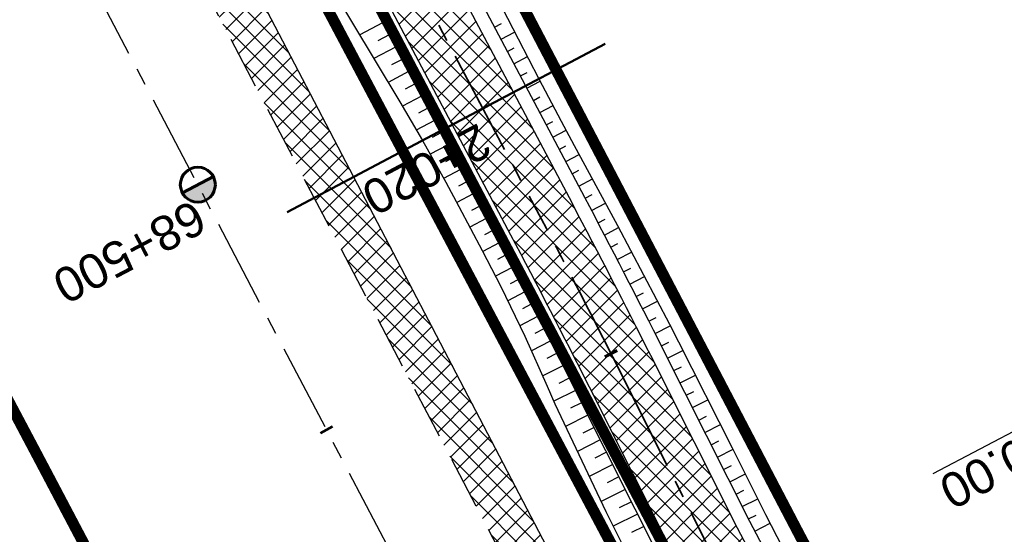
# Model space of a CAD drawing. Header units: metres. Extents: x 7529682 to 7533711, y 5721195 to 5727842.
# Tile 117 of 232: x 7530642 to 7530678, y 5725999 to 5726017. Entities that reach past the tile are written whole.
import ezdxf

# ---------------------------------------------------------------- set-up
doc = ezdxf.new("R2010")
doc.units = ezdxf.units.M
for name, pattern in [('817-dzialki-09-05-04$0$HIDDEN', [0.375, 0.25, -0.125]), ('ACAD_ISO05W100', [33, 24, -3, 0, -3, 0, -3]), ('CENTER', [50.800000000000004, 31.75, -6.35, 6.35, -6.35]), ('CENTER2', [28.575000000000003, 19.05, -3.175, 3.175, -3.175]), ('HIDDEN', [9.524999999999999, 6.35, -3.175])]:
    doc.linetypes.add(name, pattern=pattern)
for name, color, linetype in [('C-DROGI-SYTUACJA', 7, 'Continuous'), ('C-DROGI-SYTUACJA-ETYKIETY', 7, 'Continuous'), ('D-hatch-pobocza', 131, 'Continuous'), ('D-pobocza', 60, 'Continuous'), ('D-rowy', 160, 'Continuous'), ('D-skarpa', 2, 'Continuous'), ('D-skarpa-kreskowanie', 2, 'Continuous')]:
    doc.layers.add(name, color=color, linetype=linetype)
for name, color, linetype, lineweight, true_color in [('D-hatch-ciag-pieszo-rowerowy', 7, 'Continuous', 13, 0xff9f80), ('D-LR-etap-III', 7, '817-dzialki-09-05-04$0$HIDDEN', 50, 0x00008f), ('D-przekroje-pop', 7, 'Continuous', 50, 0x000099)]:
    doc.layers.add(name, color=color, linetype=linetype, lineweight=lineweight, true_color=true_color)
for name, color, linetype, lineweight in [('D-krawędzie', 3, 'Continuous', 30), ('D-obrzeża', 2, 'Continuous', 30), ('D-oś', 10, 'CENTER', 30), ('D-pas-drogowy', 7, 'ACAD_ISO05W100', 50)]:
    doc.layers.add(name, color=color, linetype=linetype, lineweight=lineweight)
doc.layers.add('poprzeczki', color=7, linetype='Continuous', true_color=0x0000c7)
doc.styles.get("Standard").update_dxf_attribs({"font": 'arial.ttf'})
pattern_1 = [(45, (0, 0), (-0.3367596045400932, 0.3367596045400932), []), (135, (0, 0), (-0.3367596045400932, -0.3367596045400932), [])]

# ---------------------------------------------------------------- blocks, each defined once
blk = doc.blocks.new('kilometraz')
at = {"linetype": 'ByBlock', "lineweight": -2}
blk.add_hatch(color=0, dxfattribs=at).paths.add_polyline_path([(0, -0.28125, 0.4142135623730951), (0.28125, 0, 0.4142135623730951), (0, 0.28125)])
at = {"color": 0, "linetype": 'ByBlock', "lineweight": -2}
blk.add_line((0, 0.28125), (0, -0.28125), dxfattribs=at)
blk.add_circle((0, 0), 0.28125, dxfattribs=at)
blk = doc.blocks.new('AeccTickLine')
at = {"color": 0, "linetype": 'ByBlock', "lineweight": -2}
blk.add_line((0, 1), (-3.673819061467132e-16, -1), dxfattribs=at)

msp = doc.modelspace()

# ---------------------------------------------------------------- hatches: boundary and pattern name
at = {"layer": 'D-hatch-ciag-pieszo-rowerowy'}
h = msp.add_hatch(dxfattribs=at)
h.set_pattern_fill('ANSI37', color=256, scale=0.15, style=0)
h.set_pattern_definition(pattern_1)
h.paths.add_polyline_path([(7530664.910117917, 5726005.013743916, 0.005149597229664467), (7530662.074668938, 5726010.50415649), (7530653.607852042, 5726026.492780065, -0.005149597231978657), (7530650.772403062, 5726031.983192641), (7530649.252549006, 5726035.002016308), (7530648.136100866, 5726034.439930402), (7530649.655960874, 5726031.421108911, 0.005149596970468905), (7530652.491419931, 5726025.930701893), (7530660.958267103, 5726009.9420931, -0.00514959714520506), (7530663.793726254, 5726004.451685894), (7530666.938073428, 5725998.206227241), (7530691.541264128, 5725951.449744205), (7530692.657486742, 5725952.012780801), (7530668.046470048, 5725998.784136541)])
h.paths.add_polyline_path([(7530663.793726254, 5726004.451685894, 0.005149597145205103), (7530660.958267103, 5726009.9420931), (7530652.491419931, 5726025.930701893, -0.005149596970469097), (7530649.655960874, 5726031.421108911), (7530648.136100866, 5726034.439930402), (7530647.019652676, 5726033.877844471), (7530648.53951781, 5726030.859026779, 0.00514959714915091), (7530651.37498718, 5726025.368624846), (7530659.841864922, 5726009.38003026, -0.005149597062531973), (7530662.677334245, 5726003.889628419), (7530665.829676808, 5725997.62831794), (7530690.425041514, 5725950.88670761), (7530691.541264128, 5725951.449744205), (7530666.938073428, 5725998.206227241)])
at = {"layer": 'D-hatch-pobocza'}
h = msp.add_hatch(dxfattribs=at)
h.set_pattern_fill('ANSI37', color=256, scale=0.15, style=0)
h.set_pattern_definition(pattern_1)
h.paths.add_polyline_path([(7530720.98, 5725884.44), (7530708.37, 5725908.34), (7530695.8, 5725932.28), (7530687.36, 5725949.02), (7530675.509999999, 5725970.87), (7530663.29, 5725994.02), (7530649.63, 5726020.19), (7530635.9, 5726046.17), (7530600.685173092, 5726114.059213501), (7530599.742800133, 5726113.514541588), (7530641.555222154, 5726032.007915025), (7530660.960861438, 5725995.070069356), (7530689.128213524, 5725941.540167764), (7530707.335918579, 5725907.031820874), (7530725.255781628, 5725873.092686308), (7530743.969545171, 5725837.653904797), (7530770.526708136, 5725787.119408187), (7530787.864146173, 5725754.266918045), (7530809.812893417, 5725712.701971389), (7530812.027706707, 5725712.540894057), (7530798.84, 5725737.15), (7530787.349999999, 5725758.8), (7530776.05, 5725780.2), (7530760.429999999, 5725809.79), (7530749.219999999, 5725830.63), (7530733.519999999, 5725861.06)])

# ---------------------------------------------------------------- linework, layer by layer
at = {"layer": 'C-DROGI-SYTUACJA', "color": 10, "linetype": 'CENTER2', "lineweight": 35, "ltscale": 0.2}
msp.add_lwpolyline([(7530599.582685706, 5726125.774388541), (7530602.576188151, 5726120.930317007, -0.0171909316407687), (7530605.986847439, 5726114.961735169), (7530626.316062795, 5726076.363847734), (7530641.04139306, 5726048.531791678), (7530649.655960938, 5726031.421108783, 0.005149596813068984), (7530652.491419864, 5726025.930702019), (7530660.958267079, 5726009.942093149, -0.005149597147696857), (7530663.793726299, 5726004.451685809), (7530663.79372622, 5726004.451685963), (7530666.938073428, 5725998.206227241), (7530695.100067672, 5725944.686510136), (7530713.30630457, 5725910.1809459), (7530731.225186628, 5725876.243669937), (7530749.9411932, 5725840.80064079)], format="xyb", dxfattribs=at)
at = {"layer": 'D-krawędzie', "linetype": 'HIDDEN', "ltscale": 0.3, "flags": 128}
msp.add_lwpolyline([(7530572.009999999, 5726166.06), (7530620.380949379, 5726072.761487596), (7530641.555222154, 5726032.007915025), (7530660.960861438, 5725995.070069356), (7530689.128213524, 5725941.540167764), (7530707.335918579, 5725907.031820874), (7530725.255781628, 5725873.092686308), (7530743.969545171, 5725837.653904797), (7530770.526708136, 5725787.119408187), (7530787.864146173, 5725754.266918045), (7530809.897571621, 5725712.541613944), (7530824.739035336, 5725684.389287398), (7530840.856259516, 5725653.693092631), (7530860.675070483, 5725616.154465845), (7530865.283000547, 5725607.394015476), (7530878.050274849, 5725583.079962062), (7530918.171722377, 5725507.178125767), (7530950.162943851, 5725446.305402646), (7530993.419108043, 5725364.264712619), (7531022.766433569, 5725308.719304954), (7531053.80955549, 5725249.872416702), (7531081.165622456, 5725197.874670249), (7531103.902359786, 5725154.540603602), (7531128.123220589, 5725108.448161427), (7531149.3, 5725068.249999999), (7531167.380094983, 5725033.766927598), (7531197.164745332, 5724976.987689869), (7531228.151004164, 5724918.034426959), (7531253.152837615, 5724870.491119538), (7531286.7961686, 5724806.653565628), (7531306.739858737, 5724768.664832), (7531335.094443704, 5724714.652299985), (7531357.3191504, 5724672.438740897), (7531373.644908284, 5724641.454376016), (7531392.161870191, 5724605.998675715), (7531418.480331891, 5724555.852756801), (7531439.726902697, 5724515.582472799), (7531468.399107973, 5724461.077223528), (7531491.782023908, 5724416.527754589), (7531531.990296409, 5724339.832565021), (7531557.226635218, 5724291.658956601), (7531569.851546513, 5724267.577443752), (7531591.375556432, 5724226.547822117), (7531610.003879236, 5724191.103071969), (7531616.882991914, 5724177.998849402), (7531629.984986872, 5724153.025496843), (7531641.006768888, 5724132.021778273), (7531664.906257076, 5724087.616922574), (7531677.64401952, 5724064.785715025), (7531683.112433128, 5724054.988140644), (7531686.752875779, 5724048.180044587), (7531695.447538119, 5724031.696667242), (7531703.748818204, 5724015.917210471), (7531709.214143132, 5724005.513965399), (7531719.388607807, 5723986.14687362), (7531726.295217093, 5723973.000144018), (7531732.740794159, 5723960.735633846), (7531735.13, 5723956.19)], dxfattribs=at)
at = {"layer": 'D-LR-etap-III', "ltscale": 10, "flags": 128}
msp.add_lwpolyline([(7531750.474471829, 5723895.103125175, 0.4, 0.4, 0), (7531750.505, 5723895.13, 0.4, 0.4, 0), (7531682.71, 5724022.92, 0.4, 0.4, 0), (7531619.177023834, 5724147.203692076, 0.4, 0.4, 0), (7531592.308960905, 5724198.48863389, 0.4, 0.4, 0), (7531553.263875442, 5724272.918564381, 0.4, 0.4, 0), (7531504.019999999, 5724366.79, 0.4, 0.4, 0), (7531482.09, 5724407.62, 0.4, 0.4, 0), (7531412.350402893, 5724541.182759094, 0.4, 0.4, 0), (7531388.463669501, 5724586.929768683, 0.4, 0.4, 0), (7531345.12, 5724669.94, 0.4, 0.4, 0), (7531127.66, 5725081.67, 0.4, 0.4, 0), (7531059.253139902, 5725211.040795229, 0.4, 0.4, 0), (7531008.007244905, 5725307.953830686, 0.4, 0.4, 0), (7530964.181635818, 5725390.835555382, 0.4, 0.4, 0), (7530914.557354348, 5725484.683561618, 0.4, 0.4, 0), (7530865.243241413, 5725577.493975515, 0.4, 0.4, 0), (7530840.085257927, 5725624.058651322, 0.4, 0.4, 0), (7530802.559525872, 5725694.924584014, 0.4, 0.4, 0), (7530755.54, 5725787.51, 0.4, 0.4, 0), (7530708.717810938, 5725876.303221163, 0.4, 0.4, 0), (7530695.12, 5725902.09, 0.4, 0.4, 0), (7530642.91397006, 5726001.07839487, 0.4, 0.4, 0), (7530634.934723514, 5726016.146615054, 0.4, 0.4, 0), (7530610.820000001, 5726061.929999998, 0.4, 0.4, 0), (7530610.820000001, 5726061.929999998, 0.4, 0.4, 0), (7530607.21, 5726063.51, 0.4, 0.4, 0), (7530597.42, 5726080.68, 0.4, 0.4, 0), (7530591.16, 5726088.44, 0.4, 0.4, 0), (7530581.28, 5726107.21, 0.4, 0.4, 0), (7530571.29, 5726130.56, 0.4, 0.4, 0), (7530549.554994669, 5726171.527317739, 0.4, 0.4, 0), (7530531.014309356, 5726206.473807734, 0.4, 0.4, 0), (7530516.461208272, 5726236.016618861, 0.4, 0.4, 0), (7530500.798929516, 5726266.141265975, 0.4, 0.4, 0), (7530491.349999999, 5726283.94, 0.4, 0.4, 0), (7530482.4, 5726303.41, 0.4, 0.4, 0), (7530482.4, 5726303.41, 0.4, 0.4, 0), (7530450.41, 5726357.28, 0.4, 0.4, 0), (7530397.759396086, 5726458.499907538, 0.4, 0.4, 0), (7530334.707815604, 5726583.664702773, 0.4, 0.4, 0), (7530303.939274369, 5726645.167943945, 0.4, 0.4, 0), (7530300.509779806, 5726651.777515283, 0.4, 0.4, 0), (7530289.213532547, 5726671.966724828, 0.4, 0.4, 0), (7530281.54, 5726685.57, 0.4, 0.4, 0), (7530261.37085633, 5726724.163374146, 0.4, 0.4, 0), (7530254.03, 5726738.21, 0.4, 0.4, 0), (7530197.219999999, 5726845.06, 0.4, 0.4, 0), (7530194.71, 5726849.15, 0.4, 0.4, 0), (7530195.92, 5726850.75, 0.4, 0.4, 0), (7530170.546669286, 5726892.961489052, 0.4, 0.4, 0), (7530143.174718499, 5726945.065838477, 0.4, 0.4, 0), (7530105.059999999, 5727018.32, 0.4, 0.4, 0), (7530100.059999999, 5727027.16, 0.4, 0.4, 0), (7530062.318670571, 5727099.625398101, 0.4, 0.4, 0), (7530015.378537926, 5727189.420463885, 0.4, 0.4, 0), (7529983.207960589, 5727250.206596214, 0.4, 0.4, 0), (7529953.284293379, 5727306.74720398, 0.4, 0.4, 0), (7529900.67053443, 5727406.15903814, 0.4, 0.4, 0), (7529890.630239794, 5727425.131178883, 0.4, 0.4, 0), (7529875.155383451, 5727454.426350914, 0.4, 0.4, 0), (7529857.560096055, 5727487.787346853, 0.4, 0.4, 0), (7529835.194401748, 5727530.19312405, 0.4, 0.4, 0), (7529811.740544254, 5727574.662079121, 0.4, 0.4, 0), (7529792.101859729, 5727611.922638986, 0.4, 0.4, 0), (7529768.066117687, 5727657.469613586, 0.4, 0.4, 0), (7529755.210566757, 5727682.131373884, 0.4, 0.4, 0), (7529753.309999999, 5727681.13, 0.4, 0.4, 0), (7529739.21, 5727707.77, 0.4, 0.4, 0), (7529735.394745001, 5727711.251990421, 0.4, 0.4, 0), (7529725.42, 5727730.2, 0.4, 0.4, 0), (7529723.55, 5727729.88, 0.4, 0.4, 0), (7529695.566668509, 5727782.932080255, 0.4, 0.4, 0), (7529717.67971874, 5727794.024357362, 0.4, 0.4, 0), (7529736.274870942, 5727758.647400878, 0.4, 0.4, 0), (7529736.274870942, 5727758.647400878, 0.4, 0.4, 0), (7529744.511003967, 5727750.406106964, 0.4, 0.4, 0), (7529744.511003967, 5727750.406106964, 0.4, 0.4, 0), (7529750.282568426, 5727738.549848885, 0.4, 0.4, 0), (7529777.108510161, 5727687.569424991, 0.4, 0.4, 0), (7529796.51537536, 5727651.329932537, 0.4, 0.4, 0), (7529814.937945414, 5727616.793170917, 0.4, 0.4, 0), (7529839.006722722, 5727572.303976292, 0.4, 0.4, 0), (7529860.617626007, 5727532.509108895, 0.4, 0.4, 0), (7529882.348967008, 5727491.504261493, 0.4, 0.4, 0), (7529904.865139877, 5727449.096370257, 0.4, 0.4, 0), (7529920.747384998, 5727418.884773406, 0.4, 0.4, 0), (7529946.676504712, 5727368.547487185, 0.4, 0.4, 0), (7529972.024701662, 5727320.573310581, 0.4, 0.4, 0), (7529987.740014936, 5727290.153392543, 0.4, 0.4, 0), (7529996.497385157, 5727273.661630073, 0.4, 0.4, 0), (7530017.541471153, 5727234.202689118, 0.4, 0.4, 0), (7530033.053657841, 5727204.864166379, 0.4, 0.4, 0), (7530051.622983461, 5727170.222745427, 0.4, 0.4, 0), (7530069.276612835, 5727137.015751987, 0.4, 0.4, 0), (7530089.385386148, 5727097.533639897, 0.4, 0.4, 0), (7530109.712512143, 5727060.746615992, 0.4, 0.4, 0), (7530136.769722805, 5727011.640131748, 0.4, 0.4, 0), (7530162.446686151, 5726962.743777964, 0.4, 0.4, 0), (7530187.674104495, 5726916.992101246, 0.4, 0.4, 0), (7530207.820739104, 5726879.335323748, 0.4, 0.4, 0), (7530230.625609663, 5726834.518686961, 0.4, 0.4, 0), (7530262.288093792, 5726776.61832811, 0.4, 0.4, 0), (7530277.509672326, 5726760.213143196, 0.4, 0.4, 0), (7530286.036865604, 5726744.106684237, 0.4, 0.4, 0), (7530288.097472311, 5726735.884066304, 0.4, 0.4, 0), (7530290.393870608, 5726725.046963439, 0.4, 0.4, 0), (7530296.17664807, 5726713.582980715, 0.4, 0.4, 0), (7530302.726195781, 5726701.18226779, 0.4, 0.4, 0), (7530325.685047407, 5726657.466383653, 0.4, 0.4, 0), (7530343.243978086, 5726623.648592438, 0.4, 0.4, 0), (7530360.229820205, 5726591.746871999, 0.4, 0.4, 0), (7530383.20855044, 5726548.059469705, 0.4, 0.4, 0), (7530406.017875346, 5726503.605514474, 0.4, 0.4, 0), (7530427.464919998, 5726462.620289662, 0.4, 0.4, 0), (7530447.9278544, 5726424.388014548, 0.4, 0.4, 0), (7530471.126878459, 5726379.920667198, 0.4, 0.4, 0), (7530490.501003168, 5726343.033350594, 0.4, 0.4, 0), (7530509.499458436, 5726306.733076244, 0.4, 0.4, 0), (7530529.890269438, 5726267.244072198, 0.4, 0.4, 0), (7530543.852446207, 5726238.990319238, 0.4, 0.4, 0), (7530554.808897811, 5726218.943990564, 0.4, 0.4, 0), (7530559.027108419, 5726212.223286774, 0.4, 0.4, 0), (7530563.060988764, 5726206.409670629, 0.4, 0.4, 0), (7530566.93354971, 5726200.463543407, 0.4, 0.4, 0), (7530569.771022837, 5726194.901501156, 0.4, 0.4, 0), (7530571.47319415, 5726191.282350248, 0.4, 0.4, 0), (7530572.839142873, 5726188.024533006, 0.4, 0.4, 0), (7530575.295071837, 5726182.034664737, 0.4, 0.4, 0), (7530579.736851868, 5726173.306070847, 0.4, 0.4, 0), (7530583.3, 5726167.41, 0.4, 0.4, 0), (7530593.4, 5726163.33, 0.4, 0.4, 0), (7530598.618375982, 5726155.264489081, 0.4, 0.4, 0), (7530608.258304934, 5726140.497132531, 0.4, 0.4, 0), (7530603.269999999, 5726136.83, 0.4, 0.4, 0), (7530606.53, 5726131.84, 0.4, 0.4, 0), (7530604.239057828, 5726124.21679044, 0.4, 0.4, 0), (7530605.847136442, 5726121.630127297, 0.4, 0.4, 0), (7530608.971611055, 5726116.164124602, 0.4, 0.4, 0), (7530618.114293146, 5726097.791111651, 0.4, 0.4, 0), (7530651.213125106, 5726034.959524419, 0.4, 0.4, 0), (7530670.243741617, 5725998.61095082, 0.4, 0.4, 0), (7530698.075474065, 5725945.952624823, 0.4, 0.4, 0), (7530716.505955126, 5725911.3051464, 0.4, 0.4, 0), (7530735.223454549, 5725875.667401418, 0.4, 0.4, 0), (7530752.504235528, 5725842.154920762, 0.4, 0.4, 0), (7530778.310652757, 5725793.501254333, 0.4, 0.4, 0), (7530797.499961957, 5725756.381811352, 0.4, 0.4, 0), (7530812.518974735, 5725728.28874362, 0.4, 0.4, 0), (7530820.039295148, 5725713.160404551, 0.4, 0.4, 0), (7530822.422446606, 5725710.193574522, 0.4, 0.4, 0), (7530833.154893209, 5725688.800634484, 0.4, 0.4, 0), (7530849.629354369, 5725656.158601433, 0.4, 0.4, 0), (7530867.98290276, 5725621.963939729, 0.4, 0.4, 0), (7530872.629809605, 5725612.88760475, 0.4, 0.4, 0), (7530880.354488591, 5725597.594500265, 0.4, 0.4, 0), (7530883.839446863, 5725593.389159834, 0.4, 0.4, 0), (7530891.782113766, 5725587.763349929, 0.4, 0.4, 0), (7530895.038670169, 5725584.280746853, 0.4, 0.4, 0), (7530897.033644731, 5725580.941110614, 0.4, 0.4, 0), (7530900.951646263, 5725579.945856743, 0.4, 0.4, 0), (7530904.80970798, 5725571.977328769, 0.4, 0.4, 0), (7530903.682362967, 5725568.566434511, 0.4, 0.4, 0), (7530908.900614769, 5725558.844845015, 0.4, 0.4, 0), (7530910.252030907, 5725545.671606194, 0.4, 0.4, 0), (7530912.872986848, 5725538.645543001, 0.4, 0.4, 0), (7530945.278171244, 5725478.464284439, 0.4, 0.4, 0), (7530959.692318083, 5725450.24628822, 0.4, 0.4, 0), (7531002.82670893, 5725368.192370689, 0.4, 0.4, 0), (7531044.703532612, 5725290.314293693, 0.4, 0.4, 0), (7531064.098839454, 5725253.212562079, 0.4, 0.4, 0), (7531083.010253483, 5725216.677517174, 0.4, 0.4, 0), (7531113.013137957, 5725158.465613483, 0.4, 0.4, 0), (7531137.364304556, 5725113.07076138, 0.4, 0.4, 0), (7531150.830830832, 5725086.711759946, 0.4, 0.4, 0), (7531159.745663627, 5725076.640848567, 0.4, 0.4, 0), (7531166.309999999, 5725074.58, 0.4, 0.4, 0), (7531172.29, 5725062.58, 0.4, 0.4, 0), (7531170.589828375, 5725055.605912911, 0.4, 0.4, 0), (7531173.732823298, 5725044.080706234, 0.4, 0.4, 0), (7531215.342008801, 5724964.859648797, 0.4, 0.4, 0), (7531238.054496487, 5724921.684649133, 0.4, 0.4, 0), (7531262.389821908, 5724875.282876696, 0.4, 0.4, 0), (7531295.587160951, 5724811.265731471, 0.4, 0.4, 0), (7531348.487908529, 5724712.362812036, 0.4, 0.4, 0), (7531363.740817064, 5724682.68394264, 0.4, 0.4, 0), (7531366.986905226, 5724675.865317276, 0.4, 0.4, 0), (7531382.541261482, 5724646.110625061, 0.4, 0.4, 0), (7531401.299165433, 5724610.874551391, 0.4, 0.4, 0), (7531428.964837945, 5724558.862274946, 0.4, 0.4, 0), (7531449.111202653, 5724520.397801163, 0.4, 0.4, 0), (7531477.292992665, 5724465.831467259, 0.4, 0.4, 0), (7531500.996290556, 5724421.112506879, 0.4, 0.4, 0), (7531512.121834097, 5724400.549045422, 0.4, 0.4, 0), (7531513.78163794, 5724396.757451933, 0.4, 0.4, 0), (7531526.32, 5724379.39, 0.4, 0.4, 0), (7531566.783642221, 5724302.73628205, 0.4, 0.4, 0), (7531578.579156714, 5724282.774819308, 0.4, 0.4, 0), (7531584.232619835, 5724273.111246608, 0.4, 0.4, 0), (7531590.109283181, 5724263.508189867, 0.4, 0.4, 0), (7531593.027899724, 5724258.771479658, 0.4, 0.4, 0), (7531595.711841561, 5724254.226824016, 0.4, 0.4, 0), (7531601.659976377, 5724243.898197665, 0.4, 0.4, 0), (7531606.097733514, 5724235.986407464, 0.4, 0.4, 0), (7531609.382207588, 5724230.799061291, 0.4, 0.4, 0), (7531611.580260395, 5724227.671180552, 0.4, 0.4, 0), (7531612.707802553, 5724225.86410867, 0.4, 0.4, 0), (7531618.665224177, 5724214.480919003, 0.4, 0.4, 0), (7531619.885522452, 5724212.333950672, 0.4, 0.4, 0), (7531620.931818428, 5724210.787064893, 0.4, 0.4, 0), (7531623.518605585, 5724207.111542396, 0.4, 0.4, 0), (7531626.143926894, 5724203.61306897, 0.4, 0.4, 0), (7531632.022984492, 5724196.485954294, 0.4, 0.4, 0), (7531653.949089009, 5724152.617641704, 0.4, 0.4, 0), (7531656.750690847, 5724143.103797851, 0.4, 0.4, 0), (7531659.61440691, 5724133.254504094, 0.4, 0.4, 0), (7531661.627147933, 5724128.646047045, 0.4, 0.4, 0.01093811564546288), (7531674.314987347, 5724101.43546424, 0.4, 0.4, 0), (7531685.137626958, 5724081.408252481, 0.4, 0.4, 0), (7531692.159945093, 5724066.277333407, 0.4, 0.4, 0), (7531699.662164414, 5724051.388120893, 0.4, 0.4, 0), (7531704.480624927, 5724040.808561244, 0.4, 0.4, 0), (7531704.480624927, 5724040.808561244, 0.4, 0.4, 0), (7531704.401251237, 5724037.368913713, 0.4, 0.4, 0), (7531720.383609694, 5724003.441317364, 0.4, 0.4, 0), (7531728.79890528, 5723986.206298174, 0.4, 0.4, 0), (7531733.237926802, 5723977.192631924, 0.4, 0.4, 0), (7531736.750027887, 5723969.505210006, 0.4, 0.4, 0), (7531737.336143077, 5723968.518916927, 0.4, 0.4, 0), (7531738.285051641, 5723967.699360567, 0.4, 0.4, 0), (7531742.180915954, 5723962.346428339, 0.4, 0.4, 0), (7531744.286141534, 5723958.615526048, 0.4, 0.4, 0), (7531755.393260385, 5723944.192617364, 0.4, 0.4, 0), (7531758.69, 5723936.76, 0.4, 0.4, 0), (7531780.08, 5723929.25, 0.4, 0.4, 0), (7531792.611989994, 5723906.337708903, 0.4, 0.4, 0), (7531792.611989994, 5723906.337708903, 0.4, 0.4, 0), (7531756.962094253, 5723883.055323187, 0.4, 0.4, 0), (7531750.46, 5723895.130000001, 0.4, 0.4, 0), (7531750.46, 5723895.130000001, 0, 0, 0)], format="xyseb", dxfattribs=at)
at = {"layer": 'D-obrzeża'}
for points in [[(7530816.719618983, 5725716.018528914), (7530808.344729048, 5725732.528263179, 0.004098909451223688), (7530806.083701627, 5725736.89638252), (7530794.941395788, 5725757.996873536), (7530777.713539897, 5725790.902979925), (7530751.046456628, 5725841.384501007), (7530732.330539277, 5725876.827361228), (7530714.411684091, 5725910.764586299), (7530696.205942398, 5725945.269212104), (7530668.046470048, 5725998.784136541), (7530664.910117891, 5726005.013743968, 0.005149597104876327), (7530662.074668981, 5726010.504156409), (7530653.607852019, 5726026.492780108, -0.005149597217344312), (7530650.772403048, 5726031.983192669), (7530642.15542369, 5726049.098744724), (7530627.426120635, 5726076.938607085), (7530607.072789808, 5726115.582281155, 0.0171909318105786), (7530603.662130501, 5726121.550863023), (7530600.460822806, 5726126.731204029, -0.2231735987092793), (7530600.169674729, 5726129.265560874), (7530602.62444678, 5726136.556380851), (7530601.532376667, 5726138.657784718)], [(7530597.423349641, 5726127.911989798, 0.1239919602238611), (7530598.087196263, 5726125.816569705), (7530601.490245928, 5726120.309770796, -0.0171909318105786), (7530604.900905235, 5726114.341188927), (7530625.206004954, 5726075.789088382), (7530639.927362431, 5726047.964838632), (7530648.539517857, 5726030.859026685, 0.005149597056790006), (7530651.374987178, 5726025.36862485), (7530659.841864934, 5726009.380030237, -0.005149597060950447), (7530662.677334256, 5726003.889628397), (7530665.829676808, 5725997.62831794), (7530693.994192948, 5725944.103808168), (7530712.200589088, 5725909.597942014), (7530730.119780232, 5725875.660080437), (7530748.835751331, 5725840.217118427), (7530775.500859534, 5725789.739336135), (7530792.728626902, 5725756.83339883), (7530803.872935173, 5725735.729115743, -0.004099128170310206), (7530806.134081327, 5725731.360762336), (7530819.007277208, 5725705.983294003)]]:
    msp.add_lwpolyline(points, format="xyb", dxfattribs=at)
at = {"layer": 'D-oś', "ltscale": 0.1}
msp.add_lwpolyline([(7530915.075467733, 5725505.546186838), (7530874.953735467, 5725581.448561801), (7530862.185373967, 5725605.764687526), (7530857.578697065, 5725614.522755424), (7530837.759286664, 5725652.062517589), (7530821.64157021, 5725682.759649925), (7530806.802584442, 5725710.90727788), (7530784.768746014, 5725752.633364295), (7530767.429894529, 5725785.48853276), (7530740.872937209, 5725836.022638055), (7530722.160718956, 5725871.458493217), (7530704.240385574, 5725905.398518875), (7530686.031764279, 5725939.908602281), (7530657.86242703, 5725993.442278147), (7530638.453085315, 5726030.387171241), (7530594.845000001, 5726110.895), (7530594.845000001, 5726110.895), (7530594.845000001, 5726110.895), (7530540.21, 5726214.45)], dxfattribs=at)
at = {"layer": 'D-pas-drogowy', "ltscale": 0.2, "flags": 128}
msp.add_lwpolyline([(7531633.018560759, 5724182.834272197, 0.4, 0.4, 0), (7531617.558899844, 5724211.608162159, 0.4, 0.4, 0), (7531566.783642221, 5724302.73628205, 0.4, 0.4, 0), (7531538.419082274, 5724356.469679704, 0.4, 0.4, 0), (7531526.32, 5724379.39, 0.4, 0.4, 0), (7531516.102085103, 5724393.607319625, 0.4, 0.4, 0.001485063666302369), (7531513.78037409, 5724396.837773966, 0.4, 0.4, 0), (7531501.87, 5724413.41, 0.4, 0.4, 0), (7531474.926107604, 5724464.507896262, 0.4, 0.4, 0), (7531446.200436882, 5724518.992313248, 0.4, 0.4, 0), (7531424.962185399, 5724559.262257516, 0.4, 0.4, 0), (7531398.444460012, 5724609.565801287, 0.4, 0.4, 0), (7531379.647455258, 5724645.216004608, 0.4, 0.4, 0), (7531365.23, 5724672.56, 0.4, 0.4, 0), (7531341.305752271, 5724717.915356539, 0.4, 0.4, 0), (7531312.899996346, 5724771.788898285, 0.4, 0.4, 0), (7531292.590923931, 5724810.306502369, 0.4, 0.4, 0), (7531259.391619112, 5724873.271351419, 0.4, 0.4, 0), (7531233.740401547, 5724921.922582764, 0.4, 0.4, 0), (7531203.072738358, 5724980.092044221, 0.4, 0.4, 0), (7531173.471398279, 5725036.225177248, 0.4, 0.4, 0), (7531168.269999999, 5725046.09, 0.4, 0.4, 0), (7531172.29, 5725062.58, 0.4, 0.4, 0), (7531166.309999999, 5725074.58, 0.4, 0.4, 0), (7531150.32, 5725079.6, 0.4, 0.4, 0), (7531141.5, 5725096.43, 0.4, 0.4, 0), (7531109.311735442, 5725157.814415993, 0.4, 0.4, 0), (7531086.641300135, 5725201.047918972, 0.4, 0.4, 0), (7531059.198258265, 5725253.383662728, 0.4, 0.4, 0), (7531028.206828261, 5725312.48946212, 0.4, 0.4, 0), (7530999.104694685, 5725367.990143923, 0.4, 0.4, 0), (7530956.247527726, 5725449.724815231, 0.4, 0.4, 0), (7530924.397774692, 5725510.463768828, 0.4, 0.4, 0), (7530897.509999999, 5725561.74, 0.4, 0.4, 0), (7530894.46, 5725566.14, 0.4, 0.4, 0), (7530892.16, 5725570.49, 0.4, 0.4, 0), (7530869.362688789, 5725613.307018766, 0.4, 0.4, 0), (7530861.693971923, 5725627.704613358, 0.4, 0.4, 0), (7530852.74, 5725644.52, 0.4, 0.4, 0), (7530831.509999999, 5725684.2, 0.4, 0.4, 0), (7530811.13, 5725722.52, 0.4, 0.4, 0), (7530792.3476413, 5725757.940652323, 0.4, 0.4, 0), (7530768.03, 5725803.8, 0.4, 0.4, 0), (7530748.768542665, 5725840.178507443, 0.4, 0.4, 0), (7530727.7, 5725879.97, 0.4, 0.4, 0), (7530712.0981582, 5725909.54523909, 0.4, 0.4, 0), (7530693.644105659, 5725944.645156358, 0.4, 0.4, 0), (7530665.702224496, 5725997.538976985, 0.4, 0.4, 0), (7530641.759999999, 5726042.88, 0.4, 0.4, 0), (7530616.5, 5726091.48, 0.4, 0.4, 0), (7530604.628439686, 5726114.319880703, 0.4, 0.4, -0.007762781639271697), (7530602.5, 5726118.43, 0.4, 0.4, 0), (7530603.992037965, 5726123.394821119, 0.4, 0.4, 0), (7530606.53, 5726131.84, 0.4, 0.4, 0), (7530603.269999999, 5726136.83, 0.4, 0.4, 0), (7530593.775620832, 5726151.368713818, 0.4, 0.4, 0), (7530590.202637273, 5726156.84001263, 0.4, 0.4, 0), (7530583.3, 5726167.41, 0.4, 0.4, 0), (7530580.578343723, 5726170.427567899, 0.4, 0.4, 0), (7530575.849999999, 5726175.67, 0.4, 0.4, 0), (7530569.009999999, 5726186.66, 0.4, 0.4, 0), (7530562.555322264, 5726199.189409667, 0.4, 0.4, 0), (7530555.67, 5726211.39, 0.4, 0.4, 0), (7530548.29, 5726224.23, 0.4, 0.4, 0), (7530540.58, 5726237.71, 0.4, 0.4, 0), (7530532.679999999, 5726252.65, 0.4, 0.4, 0), (7530524.059999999, 5726269.35, 0.4, 0.4, 0), (7530502.82, 5726309.91, 0.4, 0.4, 0), (7530488.83, 5726336.63, 0.4, 0.4, 0), (7530466.03, 5726380.16, 0.4, 0.4, 0), (7530438.469999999, 5726432.77, 0.4, 0.4, 0), (7530424.53, 5726459.09, 0.4, 0.4, 0), (7530401.63, 5726502.97, 0.4, 0.4, 0), (7530383.38, 5726538.06, 0.4, 0.4, 0), (7530353.969999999, 5726593.52, 0.4, 0.4, 0), (7530338.469999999, 5726622.74, 0.4, 0.4, 0), (7530322.009999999, 5726653.88, 0.4, 0.4, 0), (7530297.54, 5726700.33, 0.4, 0.4, 0), (7530287.38, 5726719.6, 0.4, 0.4, 0), (7530285.94993921, 5726722.315508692, 0.4, 0.4, 0), (7530280.259999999, 5726733.12, 0.4, 0.4, 0), (7530266.73, 5726758.74, 0.4, 0.4, 0), (7530260.42, 5726770.47, 0.4, 0.4, 0), (7530253.25, 5726783.82, 0.4, 0.4, 0), (7530244.95, 5726799.33, 0.4, 0.4, 0), (7530239.389999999, 5726808.49, 0.4, 0.4, 0), (7530238.29, 5726807.9, 0.4, 0.4, 0), (7530218.11, 5726850.67, 0.4, 0.4, 0), (7530175.906646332, 5726928.168028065, 0.4, 0.4, 0), (7530096.679999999, 5727076.15, 0.4, 0.4, 0), (7530094.679999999, 5727079.89, 0.4, 0.4, 0), (7530064.59693469, 5727135.522637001, 0.4, 0.4, 0), (7530046.730970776, 5727168.8921561, 0.4, 0.4, 0), (7530025.803045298, 5727208.461374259, 0.4, 0.4, 0), (7530012.846501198, 5727232.979315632, 0.4, 0.4, 0), (7529994.15, 5727268.45, 0.4, 0.4, 0), (7529981.670868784, 5727291.93018666, 0.4, 0.4, 0), (7529949.889999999, 5727351.73, 0.4, 0.4, 0), (7529924.75, 5727399.03, 0.4, 0.4, 0), (7529915.515824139, 5727417.099754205, 0.4, 0.4, 0), (7529885.83, 5727475.19, 0.4, 0.4, 0), (7529862.559999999, 5727519.97, 0.4, 0.4, 0), (7529852.984923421, 5727538.191086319, 0.4, 0.4, 0), (7529836.513084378, 5727569.51130111, 0.4, 0.4, 0), (7529815.36890814, 5727609.140983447, 0.4, 0.4, 0), (7529792.795203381, 5727651.247499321, 0.4, 0.4, 0), (7529774.199114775, 5727685.858348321, 0.4, 0.4, 0), (7529746.966026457, 5727736.059440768, 0.4, 0.4, 0), (7529733.92, 5727757.62, 0.4, 0.4, 0), (7529708.607472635, 5727806.388536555, 0.4, 0.4, 0), (7529688.491967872, 5727796.344621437, 0.4, 0.4, 0), (7529723.55, 5727729.88, 0.4, 0.4, 0), (7529725.42, 5727730.2, 0.4, 0.4, 0), (7529735.38, 5727711.28, 0.4, 0.4, 0), (7529739.21, 5727707.77, 0.4, 0.4, 0), (7529753.309999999, 5727681.13, 0.4, 0.4, 0), (7529755.178396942, 5727682.114424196, 0.4, 0.4, 0), (7529792.101859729, 5727611.922638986, 0.4, 0.4, 0), (7529811.740544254, 5727574.662079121, 0.4, 0.4, 0), (7529835.194401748, 5727530.19312405, 0.4, 0.4, 0), (7529857.560096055, 5727487.787346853, 0.4, 0.4, 0), (7529875.155383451, 5727454.426350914, 0.4, 0.4, 0), (7529890.630239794, 5727425.131178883, 0.4, 0.4, 0), (7529900.67053443, 5727406.15903814, 0.4, 0.4, 0), (7529953.284293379, 5727306.74720398, 0.4, 0.4, 0), (7529983.207960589, 5727250.206596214, 0.4, 0.4, 0), (7530015.378537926, 5727189.420463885, 0.4, 0.4, 0), (7530062.318670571, 5727099.625398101, 0.4, 0.4, 0), (7530100.059999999, 5727027.16, 0.4, 0.4, 0), (7530105.059999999, 5727018.32, 0.4, 0.4, 0), (7530143.174718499, 5726945.065838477, 0.4, 0.4, 0), (7530170.546669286, 5726892.961489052, 0.4, 0.4, 0), (7530195.92, 5726850.75, 0.4, 0.4, 0), (7530194.71, 5726849.15, 0.4, 0.4, 0), (7530197.219999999, 5726845.06, 0.4, 0.4, 0), (7530254.03, 5726738.21, 0.4, 0.4, 0), (7530261.37085633, 5726724.163374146, 0.4, 0.4, 0), (7530281.54, 5726685.57, 0.4, 0.4, 0), (7530289.213532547, 5726671.966724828, 0.4, 0.4, 0), (7530300.509779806, 5726651.777515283, 0.4, 0.4, 0), (7530303.939274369, 5726645.167943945, 0.4, 0.4, 0), (7530334.707815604, 5726583.664702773, 0.4, 0.4, 0), (7530397.759396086, 5726458.499907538, 0.4, 0.4, 0), (7530450.41, 5726357.28, 0.4, 0.4, 0), (7530482.4, 5726303.41, 0.4, 0.4, 0), (7530483.687990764, 5726301.003383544, 0.4, 0.4, 0), (7530491.349999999, 5726283.94, 0.4, 0.4, 0), (7530512.67, 5726243.78, 0.4, 0.4, 0), (7530529.429999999, 5726209.46, 0.4, 0.4, 0), (7530571.29, 5726130.56, 0.4, 0.4, 0), (7530581.28, 5726107.21, 0.4, 0.4, 0), (7530591.16, 5726088.44, 0.4, 0.4, 0), (7530597.42, 5726080.68, 0.4, 0.4, 0), (7530607.21, 5726063.51, 0.4, 0.4, 0), (7530610.820000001, 5726061.929999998, 0.4, 0.4, 0), (7530634.934723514, 5726016.146615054, 0.4, 0.4, 0), (7530642.91397006, 5726001.07839487, 0.4, 0.4, 0), (7530695.12, 5725902.09, 0.4, 0.4, 0), (7530708.717810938, 5725876.303221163, 0.4, 0.4, 0), (7530755.54, 5725787.51, 0.4, 0.4, 0), (7530802.559525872, 5725694.924584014, 0.4, 0.4, 0), (7530840.085257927, 5725624.058651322, 0.4, 0.4, 0), (7530865.243241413, 5725577.493975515, 0.4, 0.4, 0), (7530914.557354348, 5725484.683561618, 0.4, 0.4, 0), (7530964.181635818, 5725390.835555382, 0.4, 0.4, 0), (7531008.007244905, 5725307.953830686, 0.4, 0.4, 0), (7531059.253139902, 5725211.040795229, 0.4, 0.4, 0), (7531127.66, 5725081.67, 0.4, 0.4, 0), (7531345.12, 5724669.94, 0.4, 0.4, 0), (7531388.463669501, 5724586.929768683, 0.4, 0.4, 0), (7531412.350402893, 5724541.182759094, 0.4, 0.4, 0), (7531482.09, 5724407.62, 0.4, 0.4, 0), (7531504.019999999, 5724366.79, 0.4, 0.4, 0), (7531519.374444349, 5724337.520497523, 0.4, 0.4, 0), (7531563.748815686, 5724252.931583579, 0.4, 0.4, 0), (7531602.175111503, 5724179.681224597, 0.4, 0.4, 0), (7531619.177023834, 5724147.203692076, 0.4, 0.4, 0), (7531625.038493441, 5724135.63500206, 0.4, 0.4, 0), (7531656.796442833, 5724073.31633882, 0.4, 0.4, 0), (7531675.12, 5724037.36, 0.4, 0.4, 0), (7531682.71, 5724022.92, 0.4, 0.4, 0), (7531705.565196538, 5723979.810545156, 0.4, 0.4, 0), (7531736.605941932, 5723921.261514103, 0.4, 0.4, 0), (7531750.46, 5723895.130000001, 0.4, 0.4, 0), (7531740.769999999, 5723886.56, 0.4, 0.4, 0), (7531732.86, 5723885, 0.4, 0.4, 0), (7531722.179999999, 5723887.77, 0.4, 0.4, 0), (7531729.87, 5723862.17, 0.4, 0.4, 0), (7531742.92, 5723861.93, 0.4, 0.4, 0), (7531763.71, 5723859.52, 0.4, 0.4, 0), (7531768.42, 5723854.12, 0.4, 0.4, 0), (7531787.42, 5723817.97, 0.4, 0.4, 0), (7531795.57, 5723809.82, 0.4, 0.4, 0), (7531816.346897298, 5723819.850397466, 0.4, 0.4, 0), (7531816.346897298, 5723819.850397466, 0.4, 0.4, 0), (7531805.059999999, 5723843.23, 0.4, 0.4, 0), (7531803.61, 5723886.23, 0.4, 0.4, 0), (7531803.61, 5723886.23, 0.4, 0.4, 0), (7531780.08, 5723929.25, 0.4, 0.4, 0), (7531758.69, 5723936.76, 0.4, 0.4, 0), (7531749.3590272, 5723946.412126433, 0.4, 0.4, 0), (7531742.71, 5723953.29, 0.4, 0.4, 0), (7531735.177368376, 5723967.877529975, 0.4, 0.4, 0), (7531722.37, 5723992.68, 0.4, 0.4, 0), (7531705.041669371, 5724030.885563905, 0.4, 0.4, 0), (7531699.469999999, 5724043.17, 0.4, 0.4, 0), (7531692.69, 5724058.11, 0.4, 0.4, 0), (7531679.672010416, 5724084.016803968, 0.4, 0.4, 0), (7531674.55, 5724094.21, 0.4, 0.4, 0), (7531666.633166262, 5724114.002855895, 0.4, 0.4, 0), (7531649, 5724153.82, 0.4, 0.4, 0), (7531641.49, 5724149.34, 0.4, 0.4, 0), (7531626.04, 5724179.34, 0.4, 0.4, 0), (7531633.03, 5724182.84, 0, 0, 0)], format="xyseb", dxfattribs=at)
at = {"layer": 'D-pobocza'}
for points in [[(7530817.069429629, 5725716.434027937), (7530808.786858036, 5725732.76176432, 0.004098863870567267), (7530806.525855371, 5725737.129834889), (7530795.383949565, 5725758.229568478), (7530778.156075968, 5725791.135708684), (7530751.488562, 5725841.618045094), (7530732.772680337, 5725877.060837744), (7530714.853835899, 5725910.998042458), (7530696.648292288, 5725945.502292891), (7530668.489828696, 5725999.015300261), (7530665.356674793, 5726005.238566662, 0.005149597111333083), (7530662.521229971, 5726010.728981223), (7530654.054424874, 5726026.717611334, -0.005149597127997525), (7530651.218980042, 5726032.208025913), (7530642.601035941, 5726049.325525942), (7530627.870143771, 5726077.168510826), (7530607.515180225, 5726115.815284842, 0.01719093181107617), (7530604.087467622, 5726121.813709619), (7530600.886159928, 5726126.994050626, -0.0952056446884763), (7530600.550530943, 5726127.875840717)], [(7530602.007271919, 5726118.490346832, -0.01261795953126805), (7530604.458514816, 5726114.108185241), (7530624.761981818, 5726075.559184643), (7530639.481750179, 5726047.738057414), (7530648.092941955, 5726030.634191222, 0.005149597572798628), (7530650.928415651, 5726025.14379095), (7530659.395303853, 5726009.155205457, -0.00514959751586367), (7530662.230777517, 5726003.664805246), (7530665.386318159, 5725997.397154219), (7530693.551843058, 5725943.870727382), (7530711.758370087, 5725909.364613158), (7530729.677628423, 5725875.426624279), (7530748.393610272, 5725839.983641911), (7530775.058323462, 5725789.506607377), (7530792.286073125, 5725756.600703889), (7530803.430782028, 5725735.495662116, -0.004099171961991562), (7530805.691951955, 5725731.127261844), (7530814.620754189, 5725713.525533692)]]:
    msp.add_lwpolyline(points, format="xyb", dxfattribs=at)
msp.add_lwpolyline([(7530798.84, 5725737.15), (7530787.349999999, 5725758.8), (7530776.05, 5725780.2), (7530760.429999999, 5725809.79), (7530749.219999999, 5725830.63), (7530733.519999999, 5725861.06), (7530720.98, 5725884.44), (7530708.37, 5725908.34), (7530695.8, 5725932.28), (7530687.36, 5725949.02), (7530675.509999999, 5725970.87), (7530663.29, 5725994.02), (7530649.63, 5726020.19), (7530635.9, 5726046.17), (7530600.685173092, 5726114.059213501), (7530599.742800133, 5726113.514541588)], dxfattribs=at)
at = {"layer": 'D-przekroje-pop'}
msp.add_lwpolyline([(7530663.259745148, 5726016.28009977), (7530658.841067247, 5726013.940166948), (7530651.771182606, 5726010.196274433)], dxfattribs=at)
at = {"layer": 'D-rowy', "linetype": 'HIDDEN', "ltscale": 0.1, "const_width": 0.4, "flags": 128}
msp.add_lwpolyline([(7530741.879316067, 5725849.304278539), (7530727.419289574, 5725876.296857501), (7530718.298199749, 5725893.38067943), (7530703.129795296, 5725922.342183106), (7530687.043988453, 5725953.182943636), (7530665.695230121, 5725994.035392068), (7530637.775970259, 5726046.651460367), (7530624.725077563, 5726071.228744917)], dxfattribs=at)
at = {"layer": 'D-skarpa', "linetype": 'Continuous'}
for points in [[(7530644.68727707, 5726045.996087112), (7530651.669428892, 5726032.434812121), (7530652.467919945, 5726030.89518927), (7530653.393477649, 5726029.139304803), (7530654.331448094, 5726027.390156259), (7530654.535668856, 5726027.013244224), (7530656.238377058, 5726023.877501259), (7530658.576350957, 5726019.457786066), (7530660.119478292, 5726016.451215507), (7530660.865380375, 5726015.012152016), (7530661.672393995, 5726013.486227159), (7530662.146062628, 5726012.605026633), (7530663.001034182, 5726011.023850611), (7530663.705262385, 5726009.713731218), (7530664.64940001, 5726007.932900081), (7530665.581829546, 5726006.145776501), (7530665.907031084, 5726005.515653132), (7530667.856198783, 5726001.686707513), (7530669.055996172, 5725999.272519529), (7530670.096851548, 5725997.264700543), (7530676.997236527, 5725983.945773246), (7530679.329382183, 5725979.522978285)], [(7530639.934504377, 5726043.603249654), (7530642.231933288, 5726039.161985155), (7530644.521881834, 5726034.716954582), (7530646.811135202, 5726030.271574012), (7530646.926678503, 5726030.047020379), (7530647.738292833, 5726028.479369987), (7530648.677381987, 5726026.690617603), (7530649.62731596, 5726024.907726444), (7530649.833917, 5726024.523408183), (7530651.525948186, 5726021.382011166), (7530654.097767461, 5726017.086129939), (7530655.838469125, 5726014.184185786), (7530656.655553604, 5726012.782817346), (7530657.501180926, 5726011.277340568), (7530657.976537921, 5726010.397034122), (7530658.818602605, 5726008.809023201), (7530659.495290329, 5726007.510771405), (7530660.352390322, 5726005.720760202), (7530661.169530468, 5726003.911369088), (7530661.447418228, 5726003.270410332), (7530663.28320989, 5725999.384384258), (7530664.494804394, 5725996.976135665)]]:
    msp.add_lwpolyline(points, dxfattribs=at)
at = {"layer": 'D-skarpa-kreskowanie', "linetype": 'Continuous'}
for p, q in [((7530655.219439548, 5726017.039745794, 107.2696320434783), (7530654.389286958, 5726016.600134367, 106.643355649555)), ((7530659.262803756, 5726016.883192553, 107.3769773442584), (7530659.512435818, 5726017.015386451, 107.1886521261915)), ((7530655.45343283, 5726016.597878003, 107.2640536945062), (7530655.050141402, 5726016.384313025, 106.9598061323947)), ((7530659.496797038, 5726016.441324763, 107.3713989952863), (7530659.990396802, 5726016.702712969, 106.9990218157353)), ((7530655.687426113, 5726016.156010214, 107.258475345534), (7530654.904412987, 5726015.741361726, 106.6677614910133)), ((7530659.730790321, 5726015.999456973, 107.3664077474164), (7530659.97514287, 5726016.128855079, 107.1820654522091)), ((7530655.921419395, 5726015.714142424, 107.2528969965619), (7530655.541697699, 5726015.513058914, 106.9664307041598)), ((7530659.964783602, 5726015.557589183, 107.3621800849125), (7530660.449595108, 5726015.814323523, 106.9964328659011)), ((7530656.155412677, 5726015.272274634, 107.2473186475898), (7530655.419539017, 5726014.882589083, 106.6921673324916)), ((7530660.198776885, 5726015.115721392, 107.3579524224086), (7530660.43923584, 5726015.243057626, 107.1765474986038)), ((7530656.389405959, 5726014.830406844, 107.2417402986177), (7530656.033253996, 5726014.641804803, 106.9730552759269)), ((7530660.432770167, 5726014.673853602, 107.3542631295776), (7530660.910500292, 5726014.926837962, 106.9938581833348)), ((7530656.623399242, 5726014.388539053, 107.2366664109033), (7530655.932609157, 5726014.022727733, 106.7155266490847)), ((7530660.666763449, 5726014.231985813, 107.3528246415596), (7530660.905510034, 5726014.358415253, 107.1727115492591)), ((7530656.857392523, 5726013.946671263, 107.2324387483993), (7530656.521030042, 5726013.768548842, 106.9786831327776)), ((7530660.900756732, 5726013.790118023, 107.3513861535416), (7530661.378012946, 5726014.04285142, 106.9913387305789)), ((7530657.091385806, 5726013.504803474, 107.2282110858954), (7530656.436725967, 5726013.158125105, 106.7343283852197)), ((7530661.134750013, 5726013.348250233, 107.3499476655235), (7530661.373259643, 5726013.474554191, 107.1700133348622)), ((7530657.325379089, 5726013.062935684, 107.2243511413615), (7530657.006612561, 5726012.894131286, 106.9838701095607)), ((7530661.368743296, 5726012.906382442, 107.350192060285), (7530661.847731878, 5726013.160033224, 106.9888377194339)), ((7530657.55937237, 5726012.621067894, 107.2229126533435), (7530656.93278705, 5726012.289256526, 106.7502096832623)), ((7530661.602736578, 5726012.464514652, 107.3510257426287), (7530661.843601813, 5726012.592066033, 107.1693143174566)), ((7530657.793365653, 5726012.179200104, 107.2214741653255), (7530657.485546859, 5726012.016193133, 106.9892522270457)), ((7530661.836729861, 5726012.022646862, 107.3524761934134), (7530662.322010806, 5726012.279629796, 106.9863748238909)), ((7530658.027358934, 5726011.737332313, 107.2200356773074), (7530657.422669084, 5726011.4171158, 106.7638508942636)), ((7530662.070723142, 5726011.580779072, 107.3541435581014), (7530662.315281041, 5726011.710285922, 107.169646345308)), ((7530662.304716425, 5726011.138911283, 107.3558109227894), (7530662.797667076, 5726011.399955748, 106.9839234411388)), ((7530658.261352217, 5726011.295464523, 107.2201410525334), (7530657.961980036, 5726011.136930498, 106.9942913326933)), ((7530658.495345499, 5726010.853596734, 107.2209747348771), (7530657.90018685, 5726010.538427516, 106.7719803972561)), ((7530662.538552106, 5726010.696960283, 107.357476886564), (7530662.786976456, 5726010.828438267, 107.1700864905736)), ((7530658.729338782, 5726010.411728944, 107.2223741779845), (7530658.432418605, 5726010.25449339, 106.9983742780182)), ((7530662.771457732, 5726010.25451823, 107.3591345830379), (7530663.272581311, 5726010.51867465, 106.9814589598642)), ((7530658.963332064, 5726009.969861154, 107.2240415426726), (7530658.36973625, 5726009.655519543, 106.7762262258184)), ((7530663.004363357, 5726009.812076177, 107.3607922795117), (7530663.257065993, 5726009.944748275, 107.1705070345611)), ((7530663.236817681, 5726009.369398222, 107.3624499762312), (7530663.746515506, 5726009.635919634, 106.9789808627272)), ((7530659.197325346, 5726009.527993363, 107.2257089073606), (7530658.900649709, 5726009.370887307, 107.0018934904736)), ((7530659.431227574, 5726009.086077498, 107.2273770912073), (7530658.837906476, 5726008.771987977, 106.7798021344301)), ((7530663.467156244, 5726008.925614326, 107.3641076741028), (7530663.724164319, 5726009.059462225, 107.1709150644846)), ((7530659.664133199, 5726008.643635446, 107.2290542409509), (7530659.366313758, 5726008.486615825, 107.0045908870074)), ((7530663.697494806, 5726008.48183043, 107.3657653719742), (7530664.215836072, 5726008.750687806, 106.9764640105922)), ((7530659.897038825, 5726008.201193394, 107.2307313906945), (7530659.299079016, 5726007.887210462, 106.7804529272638)), ((7530663.927833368, 5726008.038046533, 107.3674230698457), (7530664.189169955, 5726008.173049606, 107.1713142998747)), ((7530664.157720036, 5726007.594029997, 107.3690807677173), (7530664.684735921, 5726007.865174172, 106.9739433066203)), ((7530660.129561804, 5726007.758551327, 107.232408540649), (7530659.828493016, 5726007.601106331, 107.005895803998)), ((7530660.359900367, 5726007.314767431, 107.2340856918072), (7530659.742988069, 5726006.993466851, 106.7703486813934)), ((7530664.385094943, 5726007.148720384, 107.3707384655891), (7530664.65078879, 5726007.28486078, 107.1716994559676)), ((7530660.59023893, 5726006.870983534, 107.2357628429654), (7530660.274383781, 5726006.707152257, 106.9985390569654)), ((7530664.612469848, 5726006.703410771, 107.3723961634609), (7530665.148236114, 5726006.976815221, 106.9713775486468)), ((7530660.820577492, 5726006.427199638, 107.2374399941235), (7530660.174045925, 5726006.093223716, 106.752282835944)), ((7530664.839844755, 5726006.258101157, 107.3740538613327), (7530665.109920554, 5726006.395358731, 107.1720742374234)), ((7530665.066960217, 5726005.812659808, 107.375711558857), (7530665.611506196, 5726006.088273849, 106.9688095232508)), ((7530661.050405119, 5726005.983152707, 107.2391171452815), (7530660.719115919, 5726005.812723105, 106.9907331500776)), ((7530661.277780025, 5726005.537843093, 107.2407942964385), (7530660.593354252, 5726005.187194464, 106.7280861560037)), ((7530665.292326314, 5726005.366330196, 107.3773692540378), (7530665.566807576, 5726005.504684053, 107.1724396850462)), ((7530661.505154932, 5726005.092533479, 107.2424714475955), (7530661.152001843, 5726004.912351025, 106.9781484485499)), ((7530665.51731869, 5726004.919812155, 107.3790338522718), (7530666.068967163, 5726005.197545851, 106.9672679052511)), ((7530661.732529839, 5726004.647223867, 107.2441485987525), (7530661.004310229, 5726004.277215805, 106.6995670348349)), ((7530665.742161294, 5726004.473218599, 107.38070121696), (7530666.018980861, 5726004.612586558, 107.1740753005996)), ((7530665.967003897, 5726004.026625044, 107.3823685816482), (7530666.522633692, 5726004.306363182, 106.9676308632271)), ((7530661.959511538, 5726004.201714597, 107.2458257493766), (7530661.583965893, 5726004.011691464, 106.965222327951)), ((7530662.184877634, 5726003.755384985, 107.2475028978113), (7530661.407076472, 5726003.363460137, 106.6668304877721)), ((7530666.1918465, 5726003.580031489, 107.3840359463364), (7530666.470656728, 5726003.720401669, 107.1759241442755)), ((7530662.409826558, 5726003.308845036, 107.2491722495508), (7530662.01374723, 5726003.109434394, 106.9535274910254)), ((7530666.416689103, 5726003.133437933, 107.3857033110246), (7530666.976300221, 5726003.415180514, 106.9679938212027)), ((7530662.634669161, 5726002.86225148, 107.250839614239), (7530661.831307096, 5726002.457789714, 106.6511875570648)), ((7530666.641531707, 5726002.686844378, 107.3873706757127), (7530666.922332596, 5726002.828216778, 107.1777729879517)), ((7530666.86637431, 5726002.240250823, 107.3890380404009), (7530667.429966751, 5726002.523997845, 106.9683567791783)), ((7530662.859511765, 5726002.415657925, 107.2525069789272), (7530662.452229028, 5726002.2106068, 106.9484996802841)), ((7530663.084354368, 5726001.96906437, 107.2541743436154), (7530662.258585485, 5726001.553321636, 106.6377972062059)), ((7530667.091216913, 5726001.793657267, 107.3907054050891), (7530667.374008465, 5726001.936031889, 107.1796218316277)), ((7530663.309196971, 5726001.522470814, 107.2558417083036), (7530662.890710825, 5726001.311779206, 106.9434718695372)), ((7530667.316059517, 5726001.347063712, 107.3923727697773), (7530667.883112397, 5726001.632552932, 106.9691085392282)), ((7530663.534039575, 5726001.075877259, 107.2575090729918), (7530662.685863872, 5726000.648853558, 106.6244068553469)), ((7530667.54090212, 5726000.900470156, 107.3940401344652), (7530667.823270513, 5726001.042631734, 107.1832724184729)), ((7530667.765744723, 5726000.453876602, 107.3957074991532), (7530668.328165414, 5726000.737033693, 106.9759008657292)), ((7530663.758882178, 5726000.629283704, 107.2591764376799), (7530663.329192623, 5726000.412951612, 106.9384440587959)), ((7530663.983724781, 5726000.182690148, 107.2608438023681), (7530663.11314226, 5725999.744385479, 106.6110165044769)), ((7530667.990587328, 5726000.007283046, 107.3973748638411), (7530668.270639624, 5726000.148278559, 107.1883359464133)), ((7530664.208567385, 5725999.736096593, 107.2625111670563), (7530663.768803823, 5725999.514692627, 106.934259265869)), ((7530668.215429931, 5725999.56068949, 107.3990422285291), (7530668.773218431, 5725999.841514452, 106.9826931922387)), ((7530664.433409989, 5725999.289503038, 107.2641785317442), (7530663.55375478, 5725998.846630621, 106.6075791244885)), ((7530668.440272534, 5725999.114095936, 107.400709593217), (7530668.718008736, 5725999.253925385, 107.1933994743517)), ((7530668.670981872, 5725998.670522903, 107.402393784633), (7530669.218671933, 5725998.958716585, 106.9896933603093)), ((7530664.658252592, 5725998.842909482, 107.2658458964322), (7530664.218360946, 5725998.621441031, 106.937498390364))]:
    msp.add_line(p, q, dxfattribs=at)

# ---------------------------------------------------------------- block references
at = {"layer": 'C-DROGI-SYTUACJA-ETYKIETY', "color": 10, "linetype": 'Continuous', "lineweight": 60, "xscale": 2.249999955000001, "yscale": 2.249999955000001, "zscale": 2.249999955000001, "rotation": 297.7156069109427}
msp.add_blockref('kilometraz', (7530648.540880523, 5726011.185463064), dxfattribs=at)
at = {"layer": 'C-DROGI-SYTUACJA-ETYKIETY', "color": 2, "linetype": 'Continuous', "lineweight": 60, "xscale": 0.25, "yscale": 0.25, "zscale": 0.25, "rotation": 297.7156069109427}
msp.add_blockref('AeccTickLine', (7530653.191712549, 5726002.332793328), dxfattribs=at)
at = {"layer": 'poprzeczki', "color": 2, "linetype": 'Continuous', "lineweight": 60, "xscale": 0.25, "yscale": 0.25, "zscale": 0.25}
for p, rotation in [((7530658.841067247, 5726013.940166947), 297.9036792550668), ((7530663.476625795, 5726005.079692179), 296.857851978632)]:
    msp.add_blockref('AeccTickLine', p, dxfattribs=dict(at, rotation=rotation))

# ---------------------------------------------------------------- texts
at = {"layer": 'C-DROGI-SYTUACJA-ETYKIETY', "color": 2}
for s, rotation, p in [('2+020', 207.9036792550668, (7530658.685161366, 5726013.433271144)), ('68+500', 207.7156069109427, (7530648.383311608, 5726010.679081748))]:
    msp.add_text(s, height=1.25, rotation=rotation, dxfattribs=at).set_placement(p)
at = {"layer": 'D-przekroje-pop', "lineweight": 30}
msp.add_text('%%U2+040.00', height=1.25, rotation=207.7532773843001, dxfattribs=at).set_placement((7530681.708436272, 5726003.939695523))

doc.saveas('drawing.dxf')
